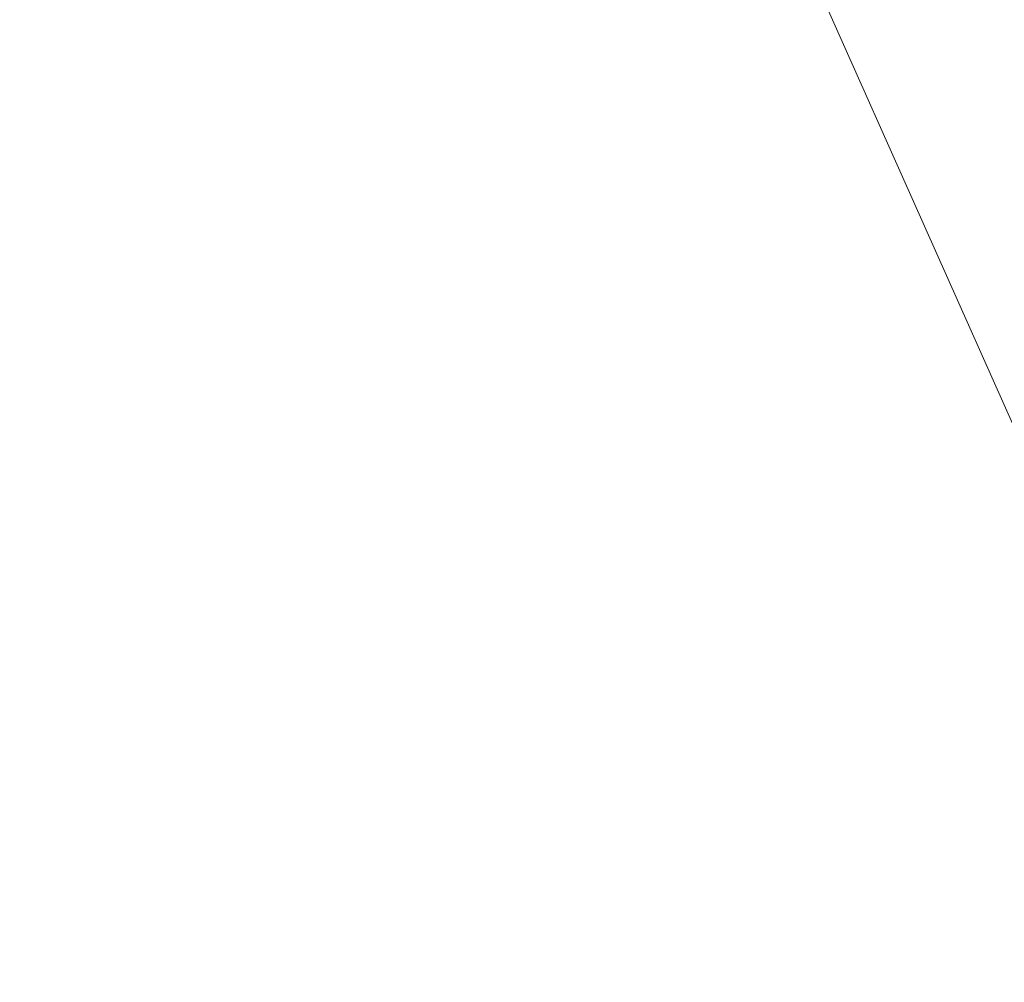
# Model space of a CAD drawing. Header units: millimetres. Extents: x -25.5 to 58.1, y -24 to 24.
# Tile 199 of 256: x -14.3705 to -14.3598, y -14.7388 to -14.7283. Entities that reach past the tile are written whole.
import ezdxf

# ---------------------------------------------------------------- set-up
doc = ezdxf.new("R2010")
doc.units = ezdxf.units.MM
doc.layers.add('1', color=7, linetype='CONTINUOUS', true_color=0xffffff)

msp = doc.modelspace()

# ---------------------------------------------------------------- linework, layer by layer
at = {"layer": '1', "color": 30, "linetype": 'Continuous', "lineweight": 13, "extrusion": (0, 0, -1)}
for centre in [(0.308248, 0.561905, -0.28359), (0.308248, 0.561905, -2.78359)]:
    msp.add_circle(centre, 15.3, dxfattribs=at)
at = {"layer": '1', "color": 11, "linetype": 'Continuous', "lineweight": 13}
msp.add_circle((-15.66, -15.66, 34.015026), 1.3, dxfattribs=at)
at = {"layer": '1', "color": 3, "linetype": 'Continuous', "lineweight": 13}
for points in [[(-13.457128, -18.722229, 37.999999), (-10.187375, -13.609459, 37.999999), (-14.094964, -15.992658, 37.999999), (-14.365572, -16.600456, 37.999999)], [(-14.365572, -14.719544, 37.999999), (-14.094964, -15.327341, 37.999999), (-10.187375, -13.609459, 37.999999)], [(-1.205, -15.235, 34.499999), (-14.136077, -15.235, 34.499999), (-14.365572, -14.719544, 34.499999)], [(-14.094964, -15.327341, 34.499999), (-14.094964, -15.327341, 37.999999), (-14.365572, -14.719544, 37.999999), (-14.365572, -14.719544, 34.499999)]]:
    msp.add_3dface(points, dxfattribs=at)

doc.saveas('drawing.dxf')
